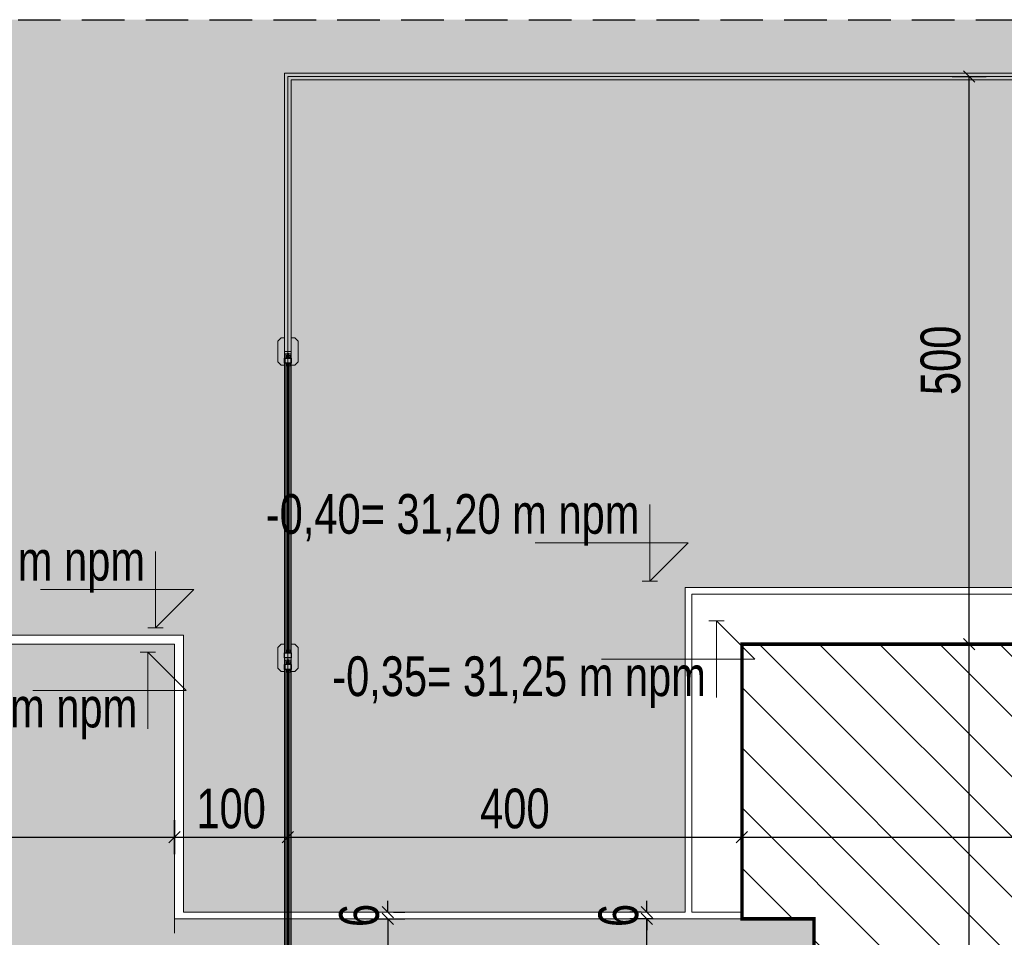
# Model space of a CAD drawing. Header units: inches. Extents: x 43593 to 117387, y -66787 to -26237.
# Tile 229 of 256: x 47244 to 48112, y -28484 to -27676. Entities that reach past the tile are written whole.
import ezdxf

# ---------------------------------------------------------------- set-up
doc = ezdxf.new("R2010")
doc.units = ezdxf.units.IN
doc.header["$MEASUREMENT"] = 0
doc.linetypes.add('HIDDEN', pattern=[0.375, 0.25, -0.125])
doc.layers.get('0').update_dxf_attribs({"lineweight": 0})
doc.layers.get('Defpoints').update_dxf_attribs({"lineweight": 0})
for name, color, linetype, lineweight in [('--ogr.-panele', 252, 'Continuous', 0), ('p--koty wysok.-teren', 7, 'Continuous', 0), ('p--obrzeże bet.', 252, 'Continuous', 0), ('p--szraf trawa', 104, 'Continuous', 0), ('p--szraf-podjazd', 251, 'Continuous', 0), ('p--wymiary-1-200', 7, 'Continuous', 0), ('p--wymiary-1-50', 5, 'Continuous', 0)]:
    doc.layers.add(name, color=color, linetype=linetype, lineweight=lineweight)
doc.layers.add('--trawa-zakres', color=94, linetype='Continuous')
doc.styles.add('1-200', font='arial.ttf', dxfattribs={"width": 0.75, "height": 35})
doc.linetypes.add('OGRODZENIE1', pattern='A,0.4,-0.06,[143,RODZLIN.shx,S=0.012,R=0,X=0,Y=0],-0.06,0.4', length=0.92)
doc.dimstyles.new('1-200', dxfattribs={"dimtxt": 35, "dimasz": 10, "dimexe": 15, "dimexo": 10, "dimgap": 0.09, "dimtad": 0, "dimdsep": 46, "dimtxsty": '1-200', "dimblk": 'OBLIQUE', "dimcen": 0.09, "dimadec": 0, "dimazin": 0, "dimtfac": 1, "dimtdec": 4, "dimtix": 1, "dimtofl": 0, "dimtmove": 0, "dimatfit": 3, "dimldrblk": 'OBLIQUE', "dimfxl": 15, "dimfxlon": 1, "dimtvp": 0.7, "dimtolj": 1, "dimtzin": 0, "dimarcsym": 0})

# ---------------------------------------------------------------- blocks, each defined once
blk = doc.blocks.new('panel vega- omega')
at = {"ltscale": 25.4}
for p, q in [((-2.2, 3.9), (-6.2, 3.9)), ((-6.2, 2.5), (-2.2, 2.5)), ((-5.32, 3.74), (-2.92, 3.74)), ((-2.92, 2.7), (-5.32, 2.7)), ((-4.59, 3.9), (-4.89, 3.9)), ((-4.89, 2.7), (-4.77, 2.7)), ((-4.89, 2.5), (-4.59, 2.5)), ((-4.84, 2.5), (-4.84, 2)), ((-2.92, 3.22), (-4.5, 3.22)), ((-4.39, 2.7), (-2, 2.7)), ((-2, 3.7), (-2.92, 3.7)), ((-2.84, 2), (-2.84, 2.5)), ((-2.2, 6.4), (2.2, 6.4)), ((-2.2, 3.9), (-2.2, 6.4)), ((2.2, 6.4), (-2.2, 6.4)), ((-2.2, 0), (-2.2, 2.5)), ((2.2, 0), (-2.2, 0)), ((-2.2, 0), (2.2, 0)), ((-2, 0.2), (2, 0.2)), ((2, 0.2), (-2, 0.2)), ((2, 3.7), (2.92, 3.7)), ((4.39, 2.7), (2, 2.7)), ((2.2, 3.9), (2.2, 6.4)), ((2.2, 3.9), (2.2, 6.4)), ((2.2, 3.9), (6.2, 3.9)), ((2.2, 0), (2.2, 2.5)), ((2.2, 0), (2.2, 2.5)), ((6.2, 2.5), (2.2, 2.5)), ((2.84, 2), (2.84, 2.5)), ((5.32, 3.74), (2.92, 3.74)), ((2.92, 3.22), (4.5, 3.22)), ((2.92, 2.7), (5.32, 2.7)), ((4.59, 3.9), (4.89, 3.9)), ((4.89, 2.5), (4.59, 2.5)), ((4.89, 2.7), (4.77, 2.7)), ((4.84, 2.5), (4.84, 2)), ((257.4, 3.9), (253.4, 3.9)), ((253.4, 2.5), (257.4, 2.5)), ((254.28, 3.74), (256.68, 3.74)), ((256.68, 2.7), (254.28, 2.7)), ((255.01, 3.9), (254.71, 3.9)), ((254.71, 2.7), (254.83, 2.7)), ((254.71, 2.5), (255.01, 2.5)), ((254.76, 2.5), (254.76, 2)), ((256.68, 3.22), (255.1, 3.22)), ((255.21, 2.7), (257.6, 2.7)), ((257.6, 3.7), (256.68, 3.7)), ((256.76, 2), (256.76, 2.5)), ((257.4, 6.4), (261.8, 6.4)), ((257.4, 3.9), (257.4, 6.4)), ((261.8, 6.4), (257.4, 6.4)), ((257.4, 0), (257.4, 2.5)), ((261.8, 0), (257.4, 0)), ((257.4, 0), (261.8, 0)), ((261.8, 0), (261.8, 6.4)), ((261.8, 0), (261.8, 6.4))]:
    blk.add_line(p, q, dxfattribs=at)
for p, q in [((-6.2, 3.9), (-6.2, 2.5)), ((-5.32, 3.74), (-5.32, 2.7)), ((-4.84, 2), (-2.84, 2)), ((-4.59, 3.9), (-4.59, 5.1)), ((-4.59, 5.1), (-3.09, 5.1)), ((-3.09, 5.1), (-3.09, 3.9)), ((-2.92, 3.74), (-2.92, 2.7)), ((-2, 0.2), (-2, 6.2)), ((-2, 6.2), (2, 6.2)), ((-2, 0.2), (2, 0.2)), ((2, 6.2), (2, 0.2)), ((4.84, 2), (2.84, 2)), ((2.92, 3.74), (2.92, 2.7)), ((4.59, 5.1), (3.09, 5.1)), ((3.09, 5.1), (3.09, 3.9)), ((4.59, 3.9), (4.59, 5.1)), ((5.32, 3.74), (5.32, 2.7)), ((6.2, 3.9), (6.2, 2.5)), ((253.4, 3.9), (253.4, 2.5)), ((254.28, 3.74), (254.28, 2.7)), ((254.76, 2), (256.76, 2)), ((255.01, 3.9), (255.01, 5.1)), ((255.01, 5.1), (256.51, 5.1)), ((256.51, 5.1), (256.51, 3.9)), ((256.68, 3.74), (256.68, 2.7)), ((257.6, 0.2), (257.6, 6.2)), ((257.6, 6.2), (261.6, 6.2)), ((261.6, 6.2), (257.6, 6.2)), ((257.6, 0.2), (261.6, 0.2)), ((261.6, 0.2), (257.6, 0.2)), ((261.6, 6.2), (261.6, 0.2)), ((261.6, 0.2), (261.6, 6.2))]:
    blk.add_line(p, q)
for points in [[(255.01, 4.32), (4.59, 4.32)], [(4.84, 2.12), (254.76, 2.12)], [(6.2, 3.52), (254.28, 3.52)], [(254.28, 2.92), (6.2, 2.92)], [(254.8, 3.52), (254.8, 3.52)], [(254.8, 2.92), (254.8, 2.92)]]:
    blk.add_lwpolyline(points)
for centre in [(-4.8, 3.22), (4.8, 3.22), (9.8, 3.22), (14.8, 3.22), (19.8, 3.22), (24.8, 3.22), (29.8, 3.22), (34.8, 3.22), (39.8, 3.22), (44.8, 3.22), (49.8, 3.22), (54.8, 3.22), (59.8, 3.22), (64.8, 3.22), (69.8, 3.22), (74.8, 3.22), (79.8, 3.22), (84.8, 3.22), (89.8, 3.22), (94.8, 3.22), (99.8, 3.22), (104.8, 3.22), (109.8, 3.22), (114.8, 3.22), (119.8, 3.22), (124.8, 3.22), (129.8, 3.22), (134.8, 3.22), (139.8, 3.22), (144.8, 3.22), (149.8, 3.22), (154.8, 3.22), (159.8, 3.22), (164.8, 3.22), (169.8, 3.22), (174.8, 3.22), (179.8, 3.22), (184.8, 3.22), (189.8, 3.22), (194.8, 3.22), (199.8, 3.22), (204.8, 3.22), (209.8, 3.22), (214.8, 3.22), (219.8, 3.22), (224.8, 3.22), (229.8, 3.22), (234.8, 3.22), (239.8, 3.22), (244.8, 3.22), (249.8, 3.22), (254.8, 3.22)]:
    blk.add_circle(centre, 0.3)
blk = doc.blocks.new('łącznik betonowy')
for p, q in [((3, 12), (0, 9)), ((0, 9), (0, 6)), ((21, 12), (3, 12)), ((21, 12), (24, 9)), ((24, 6), (24, 9)), ((6, 6), (0, 6)), ((0, 0), (6, 0)), ((0, 0), (0, -3)), ((6, 6), (6, 0)), ((24, 6), (12, 6)), ((12, 6), (12, 0)), ((12, 0), (24, 0)), ((24, -3), (24, 0)), ((3, -6), (0, -3)), ((3, -6), (21, -6)), ((21, -6), (24, -3))]:
    blk.add_line(p, q)
blk = doc.blocks.new('_OBLIQUE')
at = {"color": 0, "linetype": 'ByBlock', "lineweight": -2}
for p, q in [((-0.5, -0.5), (0.5, 0.5)), ((0, 0), (0, 0))]:
    blk.add_line(p, q, dxfattribs=at)
blk = doc.blocks.new('*D1111')
at = {"layer": 'Defpoints', "color": 0}
for p in [(47499.09, -28467.67), (47499.09, -28667.67), (47568.49, -28667.67)]:
    blk.add_point(p, dxfattribs=at)
at = {"layer": 'p--wymiary-1-200', "color": 0, "lineweight": -2}
for p, q in [((47553.49, -28467.67), (47583.49, -28467.67)), ((47568.49, -28467.67), (47568.49, -28667.67)), ((47553.49, -28667.67), (47583.49, -28667.67))]:
    blk.add_line(p, q, dxfattribs=at)
at = {"layer": 'p--wymiary-1-200', "color": 0, "lineweight": -2, "xscale": 10, "yscale": 10, "zscale": 10}
for p, rotation in [((47568.49, -28467.67), 90), ((47568.49, -28667.67), 270)]:
    blk.add_blockref('_OBLIQUE', p, dxfattribs=dict(at, rotation=rotation))
at = {"layer": 'p--wymiary-1-200', "color": 0, "linetype": 'Continuous', "ltscale": 8, "insert": (47543.48, -28567.67), "char_height": 35, "attachment_point": 5, "rotation": 90, "style": '1-200'}
blk.add_mtext('\\A1;200', dxfattribs=at)
blk = doc.blocks.new('*D1133')
at = {"layer": 'Defpoints', "color": 0}
for p in [(47880.56, -28395.7), (47480.56, -28429.99), (47880.56, -28429.99)]:
    blk.add_point(p, dxfattribs=at)
at = {"layer": 'p--wymiary-1-200', "color": 0, "lineweight": -2}
for p, q in [((47480.56, -28410.7), (47480.56, -28380.7)), ((47880.56, -28410.7), (47880.56, -28380.7)), ((47480.56, -28395.7), (47880.56, -28395.7))]:
    blk.add_line(p, q, dxfattribs=at)
at = {"layer": 'p--wymiary-1-200', "color": 0, "lineweight": -2, "xscale": 10, "yscale": 10, "zscale": 10, "rotation": 180}
blk.add_blockref('_OBLIQUE', (47480.56, -28395.7), dxfattribs=at)
at = {"layer": 'p--wymiary-1-200', "color": 0, "lineweight": -2, "xscale": 10, "yscale": 10, "zscale": 10}
blk.add_blockref('_OBLIQUE', (47880.56, -28395.7), dxfattribs=at)
at = {"layer": 'p--wymiary-1-200', "color": 0, "linetype": 'Continuous', "ltscale": 8, "insert": (47680.56, -28370.68), "char_height": 35, "attachment_point": 5, "style": '1-200'}
blk.add_mtext('\\A1;400', dxfattribs=at)
blk = doc.blocks.new('*D1134')
at = {"layer": 'Defpoints', "color": 0}
for p in [(47480.56, -28395.7), (47380.56, -28467.67), (47480.56, -28467.67)]:
    blk.add_point(p, dxfattribs=at)
at = {"layer": 'p--wymiary-1-200', "color": 0, "lineweight": -2}
for p, q in [((47380.56, -28410.7), (47380.56, -28380.7)), ((47480.56, -28410.7), (47480.56, -28380.7)), ((47380.56, -28395.7), (47480.56, -28395.7))]:
    blk.add_line(p, q, dxfattribs=at)
at = {"layer": 'p--wymiary-1-200', "color": 0, "lineweight": -2, "xscale": 10, "yscale": 10, "zscale": 10, "rotation": 180}
blk.add_blockref('_OBLIQUE', (47380.56, -28395.7), dxfattribs=at)
at = {"layer": 'p--wymiary-1-200', "color": 0, "lineweight": -2, "xscale": 10, "yscale": 10, "zscale": 10}
blk.add_blockref('_OBLIQUE', (47480.56, -28395.7), dxfattribs=at)
at = {"layer": 'p--wymiary-1-200', "color": 0, "linetype": 'Continuous', "ltscale": 8, "insert": (47430.56, -28370.68), "char_height": 35, "attachment_point": 5, "style": '1-200'}
blk.add_mtext('\\A1;100', dxfattribs=at)
blk = doc.blocks.new('kota wykoń')
for p, q in [((0, 25), (0, 0)), ((0, 0), (-12.5, 12.5)), ((-12.5, 12.5), (37.5, 12.5))]:
    blk.add_line(p, q)
at = {"lineweight": 0}
blk.add_line((-2.5, 0), (2.5, 0), dxfattribs=at)
blk = doc.blocks.new('*D1160')
at = {"layer": 'Defpoints', "color": 0}
for p in [(47796.9, -28467.67), (47812.26, -28467.67), (47812.26, -28858.37)]:
    blk.add_point(p, dxfattribs=at)
at = {"layer": 'p--wymiary-1-200', "color": 0, "lineweight": -2}
for p, q in [((47802.26, -28467.67), (47781.9, -28467.67)), ((47796.9, -28858.37), (47796.9, -28467.67)), ((47802.26, -28858.37), (47781.9, -28858.37))]:
    blk.add_line(p, q, dxfattribs=at)
at = {"layer": 'p--wymiary-1-200', "color": 0, "lineweight": -2, "xscale": 10, "yscale": 10, "zscale": 10}
for p, rotation in [((47796.9, -28467.67), 90), ((47796.9, -28858.37), 270)]:
    blk.add_blockref('_OBLIQUE', p, dxfattribs=dict(at, rotation=rotation))
at = {"layer": 'p--wymiary-1-200', "color": 0, "linetype": 'Continuous', "ltscale": 8, "insert": (47771.89, -28663.02), "char_height": 35, "attachment_point": 5, "rotation": 90, "style": '1-200'}
blk.add_mtext('\\A1;390.7', dxfattribs=at)
blk = doc.blocks.new('*D1162')
at = {"layer": 'Defpoints', "color": 0}
for p in [(47796.9, -28461.67), (47801.9, -28461.67), (47801.9, -28467.67)]:
    blk.add_point(p, dxfattribs=at)
at = {"layer": 'p--wymiary-1-200', "color": 0, "lineweight": -2}
for p, q in [((47796.9, -28461.67), (47796.9, -28451.67)), ((47791.9, -28461.67), (47781.9, -28461.67)), ((47791.9, -28467.67), (47781.9, -28467.67)), ((47796.9, -28467.67), (47796.9, -28477.67))]:
    blk.add_line(p, q, dxfattribs=at)
at = {"layer": 'p--wymiary-1-200', "color": 0, "lineweight": -2, "xscale": 10, "yscale": 10, "zscale": 10}
for p, rotation in [((47796.9, -28461.67), 270), ((47796.9, -28467.67), 90)]:
    blk.add_blockref('_OBLIQUE', p, dxfattribs=dict(at, rotation=rotation))
at = {"layer": 'p--wymiary-1-200', "color": 0, "linetype": 'Continuous', "ltscale": 8, "insert": (47771.89, -28464.67), "char_height": 35, "attachment_point": 5, "rotation": 90, "style": '1-200'}
blk.add_mtext('\\A1;6', dxfattribs=at)
blk = doc.blocks.new('*D1168')
at = {"layer": 'Defpoints', "color": 0}
for p in [(47563.49, -28461.67), (47563.49, -28467.67), (47568.49, -28461.67)]:
    blk.add_point(p, dxfattribs=at)
at = {"layer": 'p--wymiary-1-200', "color": 0, "lineweight": -2}
for p, q in [((47568.49, -28461.67), (47568.49, -28451.67)), ((47568.49, -28467.67), (47568.49, -28477.67)), ((47573.49, -28461.67), (47583.49, -28461.67)), ((47573.49, -28467.67), (47583.49, -28467.67))]:
    blk.add_line(p, q, dxfattribs=at)
at = {"layer": 'p--wymiary-1-200', "color": 0, "lineweight": -2, "xscale": 10, "yscale": 10, "zscale": 10}
for p, rotation in [((47568.49, -28461.67), 270), ((47568.49, -28467.67), 90)]:
    blk.add_blockref('_OBLIQUE', p, dxfattribs=dict(at, rotation=rotation))
at = {"layer": 'p--wymiary-1-200', "color": 0, "linetype": 'Continuous', "ltscale": 8, "insert": (47543.48, -28464.67), "char_height": 35, "attachment_point": 5, "rotation": 90, "style": '1-200'}
blk.add_mtext('\\A1;6', dxfattribs=at)
blk = doc.blocks.new('*D1169')
at = {"layer": 'Defpoints', "color": 0}
for p in [(46330.56, -28225.77), (47380.56, -28225.77), (47380.56, -28395.7)]:
    blk.add_point(p, dxfattribs=at)
at = {"layer": 'p--wymiary-1-200', "color": 0, "lineweight": -2}
for p, q in [((46330.56, -28380.7), (46330.56, -28410.7)), ((47380.56, -28380.7), (47380.56, -28410.7)), ((46330.56, -28395.7), (47380.56, -28395.7))]:
    blk.add_line(p, q, dxfattribs=at)
at = {"layer": 'p--wymiary-1-200', "color": 0, "lineweight": -2, "xscale": 10, "yscale": 10, "zscale": 10, "rotation": 180}
blk.add_blockref('_OBLIQUE', (46330.56, -28395.7), dxfattribs=at)
at = {"layer": 'p--wymiary-1-200', "color": 0, "lineweight": -2, "xscale": 10, "yscale": 10, "zscale": 10}
blk.add_blockref('_OBLIQUE', (47380.56, -28395.7), dxfattribs=at)
at = {"layer": 'p--wymiary-1-200', "color": 0, "linetype": 'Continuous', "ltscale": 8, "insert": (46855.56, -28370.68), "char_height": 35, "attachment_point": 5, "style": '1-200'}
blk.add_mtext('\\A1;1050', dxfattribs=at)
blk = doc.blocks.new('*D1172')
at = {"layer": 'Defpoints', "color": 0}
for p in [(48053.79, -28225.77), (48080.69, -28225.77), (48053.79, -29208.27)]:
    blk.add_point(p, dxfattribs=at)
at = {"layer": 'p--wymiary-1-200', "color": 0, "lineweight": -2}
for p, q in [((48065.69, -28225.77), (48095.69, -28225.77)), ((48080.69, -29208.27), (48080.69, -28225.77)), ((48065.69, -29208.27), (48095.69, -29208.27))]:
    blk.add_line(p, q, dxfattribs=at)
at = {"layer": 'p--wymiary-1-200', "color": 0, "lineweight": -2, "xscale": 10, "yscale": 10, "zscale": 10}
for p, rotation in [((48080.69, -28225.77), 90), ((48080.69, -29208.27), 270)]:
    blk.add_blockref('_OBLIQUE', p, dxfattribs=dict(at, rotation=rotation))
at = {"layer": 'p--wymiary-1-200', "color": 0, "linetype": 'Continuous', "ltscale": 8, "insert": (48055.67, -28717.02), "char_height": 35, "attachment_point": 5, "rotation": 90, "style": '1-200'}
blk.add_mtext('\\A1;982.5', dxfattribs=at)
blk = doc.blocks.new('*D1173')
at = {"layer": 'Defpoints', "color": 0}
for p in [(48053.79, -27725.77), (48080.69, -27725.77), (48053.79, -28225.77)]:
    blk.add_point(p, dxfattribs=at)
at = {"layer": 'p--wymiary-1-200', "color": 0, "lineweight": -2}
for p, q in [((48065.69, -27725.77), (48095.69, -27725.77)), ((48080.69, -28225.77), (48080.69, -27725.77)), ((48065.69, -28225.77), (48095.69, -28225.77))]:
    blk.add_line(p, q, dxfattribs=at)
at = {"layer": 'p--wymiary-1-200', "color": 0, "lineweight": -2, "xscale": 10, "yscale": 10, "zscale": 10}
for p, rotation in [((48080.69, -27725.77), 90), ((48080.69, -28225.77), 270)]:
    blk.add_blockref('_OBLIQUE', p, dxfattribs=dict(at, rotation=rotation))
at = {"layer": 'p--wymiary-1-200', "color": 0, "linetype": 'Continuous', "ltscale": 8, "insert": (48055.67, -27975.77), "char_height": 35, "attachment_point": 5, "rotation": 90, "style": '1-200'}
blk.add_mtext('\\A1;500', dxfattribs=at)
blk = doc.blocks.new('*D1174')
at = {"layer": 'Defpoints', "color": 0}
for p in [(47880.56, -28365.56), (48461.06, -28365.56), (48461.06, -28395.7)]:
    blk.add_point(p, dxfattribs=at)
at = {"layer": 'p--wymiary-1-200', "color": 0, "lineweight": -2}
for p, q in [((47880.56, -28380.7), (47880.56, -28410.7)), ((48461.06, -28380.7), (48461.06, -28410.7)), ((47880.56, -28395.7), (48461.06, -28395.7))]:
    blk.add_line(p, q, dxfattribs=at)
at = {"layer": 'p--wymiary-1-200', "color": 0, "lineweight": -2, "xscale": 10, "yscale": 10, "zscale": 10, "rotation": 180}
blk.add_blockref('_OBLIQUE', (47880.56, -28395.7), dxfattribs=at)
at = {"layer": 'p--wymiary-1-200', "color": 0, "lineweight": -2, "xscale": 10, "yscale": 10, "zscale": 10}
blk.add_blockref('_OBLIQUE', (48461.06, -28395.7), dxfattribs=at)
at = {"layer": 'p--wymiary-1-200', "color": 0, "linetype": 'Continuous', "ltscale": 8, "insert": (48170.81, -28370.68), "char_height": 35, "attachment_point": 5, "style": '1-200'}
blk.add_mtext('\\A1;580.5', dxfattribs=at)

msp = doc.modelspace()

# ---------------------------------------------------------------- hatches: boundary and pattern name
at = {"layer": 'p--szraf trawa'}
h = msp.add_hatch(dxfattribs=at)
h.set_pattern_fill('26-Posypka z piasku', color=256, scale=50)
h.set_pattern_definition([(10, (-19481.704, 14252.21), (15.937785, 53.581592), [0, -50]), (12, (-19466.704, 14227.21), (4.27663, 52.026055), [0, -50]), (-3, (-19501.704, 14217.21), (27.582536, 48.623078), [0, -75]), (-82, (-19496.704, 14224.71), (59.25552, -62.36011), [0, -25]), (23, (-19501.7, 14219.71), (54.93103, 126.52107), [0, -40]), (58, (-19511.704, 14207.21), (60.945147, 50.3556256), [0, -30]), (79, (-19511.704, 14237.21), (-37.494908, 42.943356), [0, -15]), (40, (-19481.704, 14252.21), (-12.98827, 54.371912), [0, -50]), (92, (-19466.704, 14227.21), (-50.493034, 13.245888), [0, -50]), (-43, (-19501.704, 14217.21), (52.38376, 19.517726), [0, -75]), (-12, (-19496.704, 14224.71), (78.865917, 34.353562), [0, -25]), (63, (-19501.7, 14219.71), (-39.24657, 132.22975), [0, -45]), (6, (-19511.704, 14207.21), (77.202354, -17.023413), [0, -30]), (138, (-19511.704, 14237.21), (-56.120946, -10.021946), [0, -15])])
edge = h.paths.add_edge_path()
edge.add_line((49311.061, -30308.269), (49311.061, -27675.769))
edge.add_line((49311.061, -27675.769), (46230.361, -27675.769))
edge.add_line((46230.361, -27675.769), (46230.361, -30308.269))
edge.add_line((46230.361, -30308.269), (46769.247, -30308.769))
edge.add_line((46769.247, -30308.769), (46922.561, -30155.455))
edge.add_line((46922.561, -30155.455), (46922.561, -29485.769))
edge.add_arc((46780.561, -29485.769), 142, 0, 90)
edge.add_line((46780.561, -29343.769), (46322.561, -29343.769))
edge.add_line((46322.561, -29343.769), (46322.561, -28217.769))
edge.add_line((46322.561, -28217.769), (47388.561, -28217.769))
edge.add_line((47388.561, -28217.769), (47388.561, -28461.669))
edge.add_line((47388.561, -28461.669), (47830.561, -28461.669))
edge.add_line((47830.561, -28461.669), (47830.561, -28175.769))
edge.add_line((47830.561, -28175.769), (48511.061, -28175.769))
edge.add_line((48511.061, -28175.769), (48511.061, -29258.269))
edge.add_line((48511.061, -29258.269), (47830.561, -29258.269))
edge.add_line((47830.561, -29258.269), (47830.561, -28864.369))
edge.add_line((47830.561, -28864.369), (47737.961, -28864.369))
edge.add_line((47737.961, -28864.369), (47737.961, -28673.669))
edge.add_line((47737.961, -28673.669), (47388.561, -28673.669))
edge.add_line((47388.561, -28673.669), (47388.561, -29490.769))
edge.add_line((47388.561, -29490.769), (47475.561, -29490.769))
edge.add_line((47475.561, -29490.769), (47475.561, -29985.269))
edge.add_line((47475.561, -29985.269), (47738.561, -29985.269))
edge.add_line((47738.561, -29985.269), (47738.561, -30151.269))
edge.add_line((47738.561, -30151.269), (47388.561, -30151.269))
edge.add_line((47388.561, -30151.269), (47388.561, -30155.455))
edge.add_line((47388.561, -30155.455), (47541.875, -30308.769))
edge.add_line((47541.875, -30308.769), (49311.061, -30308.269))
edge.add_line((49311.061, -30308.269), (49311.061, -30308.269))
at = {"layer": 'p--szraf-podjazd'}
h = msp.add_hatch(dxfattribs=at)
h.set_pattern_fill('FINETTA', color=256, scale=5)
h.set_pattern_definition([(0, (-13479.79, 11240.9), (15, 15), [10, -20]), (0, (-13464.79, 11245.9), (15, 15), [10, -20]), (90, (-13474.79, 11240.9), (-15, 15), [20, -10]), (45, (-13469.79, 11240.9), (-15, 15), [7.071068, -14.1421356]), (135, (-13479.79, 11240.9), (-15, -15), [7.071068, -14.1421356])])
h.paths.add_polyline_path([(47530.561, -30308.769), (47380.561, -30158.769), (47380.561, -30143.269), (47730.561, -30143.269), (47730.561, -29993.269), (47467.561, -29993.269), (47467.561, -29498.769), (47380.561, -29498.769), (47380.561, -28667.669), (47743.961, -28667.669), (47743.961, -28858.369), (47943.961, -28858.369), (47943.961, -28467.669), (47380.561, -28467.669), (47380.561, -28225.769), (46330.561, -28225.769), (46330.561, -29335.769), (46780.561, -29335.769), (46930.561, -29485.769), (46930.561, -30158.769), (46780.561, -30308.769)])
at = {"layer": 'p--wymiary-1-50', "linetype": 'Continuous'}
h = msp.add_hatch(dxfattribs=at)
h.set_pattern_fill('ANSI31', scale=300, angle=-90, style=0)
h.set_pattern_definition([(-45, (89108.164, 55560.526), (26.516504, 26.516504), [])])
h.paths.add_polyline_path([(48461.061, -29208.269), (48461.061, -28225.769), (47880.561, -28225.769), (47880.561, -28467.669), (47943.961, -28467.669), (47943.961, -28858.369), (47880.561, -28858.369), (47880.561, -29208.269)])

# ---------------------------------------------------------------- linework, layer by layer
at = {"layer": '--ogr.-panele'}
for points in [[(47478.105, -28233.62), (47478.105, -27970.028), (47483.105, -27970.028), (47483.105, -28233.62)], [(47478.105, -28503.393), (47478.105, -28239.802), (47483.105, -28239.802), (47483.105, -28503.393)]]:
    msp.add_lwpolyline(points, close=True, dxfattribs=at)
at = {"layer": '--trawa-zakres', "linetype": 'HIDDEN', "lineweight": 25, "ltscale": 150}
msp.add_lwpolyline([(46230.361, -27675.769), (49311.061, -27675.769), (49311.061, -30308.269), (46230.361, -30308.269)], close=True, dxfattribs=at)
at = {"linetype": 'Continuous', "ltscale": 8}
for points in [[(47477.561, -29539.109), (47477.561, -27722.769), (49264.061, -27722.769), (49264.061, -30161.269), (47485.561, -30161.269)], [(47483.561, -29539.109), (47483.561, -27728.769), (49258.061, -27728.769), (49258.061, -30155.269), (47485.561, -30155.269)]]:
    msp.add_lwpolyline(points, dxfattribs=at)
at = {"linetype": 'OGRODZENIE1', "ltscale": 12}
msp.add_lwpolyline([(47480.561, -29539.109), (47480.561, -27725.769), (49261.061, -27725.769), (49261.061, -30158.269), (47485.561, -30158.269)], dxfattribs=at)
at = {"const_width": 3}
msp.add_lwpolyline([(48461.061, -29208.269), (48461.061, -28225.769), (47880.561, -28225.769), (47880.561, -28467.669), (47943.961, -28467.669), (47943.961, -28858.369), (47880.561, -28858.369), (47880.561, -29208.269)], close=True, dxfattribs=at)
at = {"layer": 'p--obrzeże bet.', "linetype": 'Continuous', "ltscale": 35}
for p, q in [((47388.561, -28217.769), (46322.561, -28217.769)), ((47380.561, -28225.769), (46330.561, -28225.769)), ((47380.561, -28225.769), (47380.561, -28467.669)), ((47388.561, -28217.769), (47388.561, -28461.669)), ((47880.561, -28467.669), (47380.561, -28467.669)), ((47830.561, -28461.669), (47388.561, -28461.669)), ((47880.561, -28461.669), (47836.561, -28461.669))]:
    msp.add_line(p, q, dxfattribs=at)
at = {"layer": 'p--obrzeże bet.', "linetype": 'HIDDEN', "ltscale": 100}
msp.add_line((47380.561, -28667.669), (47380.561, -28467.669), dxfattribs=at)
at = {"layer": 'p--obrzeże bet.', "linetype": 'Continuous', "ltscale": 35}
for points in [[(47830.561, -28461.669), (47830.561, -28175.769), (48511.061, -28175.769), (48511.061, -29258.269), (47830.561, -29258.269), (47830.561, -28864.369)], [(47836.561, -28461.669), (47836.561, -28181.769), (48505.061, -28181.769), (48505.061, -29252.269), (47836.561, -29252.269), (47836.561, -28864.369)]]:
    msp.add_lwpolyline(points, dxfattribs=at)

# ---------------------------------------------------------------- block references
at = {"layer": '--ogr.-panele'}
for name, p, rotation in [('łącznik betonowy', (47483.576, -27980.02), 89.99999999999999), ('panel vega- omega', (47477.411, -27976.02), 270), ('łącznik betonowy', (47483.576, -28249.794), 89.99999999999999), ('panel vega- omega', (47477.411, -28245.794), 270)]:
    msp.add_blockref(name, p, dxfattribs=dict(at, rotation=rotation))
at = {"layer": 'p--koty wysok.-teren', "xscale": -2.7, "yscale": 2.7, "zscale": 2.7}
for p in [(47799.573, -28170.298), (47364.004, -28211.491)]:
    msp.add_blockref('kota wykoń', p, dxfattribs=at)
at = {"layer": 'p--koty wysok.-teren', "xscale": 2.7, "yscale": 2.7, "zscale": 2.7, "rotation": 180}
for p in [(47858.14, -28205.304), (47357.179, -28232.891)]:
    msp.add_blockref('kota wykoń', p, dxfattribs=at)

# ---------------------------------------------------------------- texts
at = {"layer": 'p--koty wysok.-teren', "char_height": 35, "width": 466.68592, "style": '1-200'}
for s, insert, attachment_point in [('-0,40= 31,20 m npm', (47461.095, -28139.104), 7), ('-0,35= 31,25 m npm', (47025.526, -28180.297), 7), ('-0,35= 31,25 m npm', (47519.662, -28236.497), 1), ('-0,30= 31,30 m npm', (47018.701, -28264.085), 1)]:
    msp.add_mtext(s, dxfattribs=dict(at, insert=insert, attachment_point=attachment_point))

# ---------------------------------------------------------------- dimensions: what is measured, and where the dimension line sits
at = {"layer": 'p--wymiary-1-200'}
for base, p1, p2, angle, picture, middle in [((48080.687, -27725.769), (48053.786, -28225.769), (48053.786, -27725.769), 90, '*D1173', (48055.673, -27975.769)), ((48080.687, -28225.769), (48053.786, -29208.269), (48053.786, -28225.769), 90, '*D1172', (48055.673, -28717.019)), ((47880.561, -28395.699), (47480.561, -28429.985), (47880.561, -28429.985), 180, '*D1133', (47680.561, -28370.685)), ((47568.49, -28461.669), (47563.49, -28467.669), (47563.49, -28461.669), 90, '*D1168', (47543.475, -28464.669)), ((47796.903, -28461.669), (47801.903, -28467.669), (47801.903, -28461.669), 90, '*D1162', (47771.889, -28464.669)), ((47568.49, -28667.669), (47499.094, -28467.669), (47499.094, -28667.669), 270, '*D1111', (47543.475, -28567.669)), ((47796.903, -28467.669), (47812.261, -28858.369), (47812.261, -28467.669), 90, '*D1160', (47771.889, -28663.019))]:
    dim = msp.add_linear_dim(base=base, p1=p1, p2=p2, angle=angle, dimstyle='1-200', override={"dimtxt": 35}, dxfattribs=at)
    dim.commit()
    dim.dimension.update_dxf_attribs({"geometry": picture, "text_midpoint": middle})
for base, p1, p2, picture, middle in [((47380.561, -28395.699), (46330.561, -28225.769), (47380.561, -28225.769), '*D1169', (46855.561, -28370.685)), ((47480.561, -28395.699), (47380.561, -28467.669), (47480.561, -28467.669), '*D1134', (47430.561, -28370.685)), ((48461.061, -28395.699), (47880.561, -28365.561), (48461.061, -28365.561), '*D1174', (48170.811, -28370.685))]:
    dim = msp.add_linear_dim(base=base, p1=p1, p2=p2, dimstyle='1-200', override={"dimtxt": 35}, dxfattribs=at)
    dim.commit()
    dim.dimension.update_dxf_attribs({"geometry": picture, "text_midpoint": middle})

doc.saveas('drawing.dxf')
